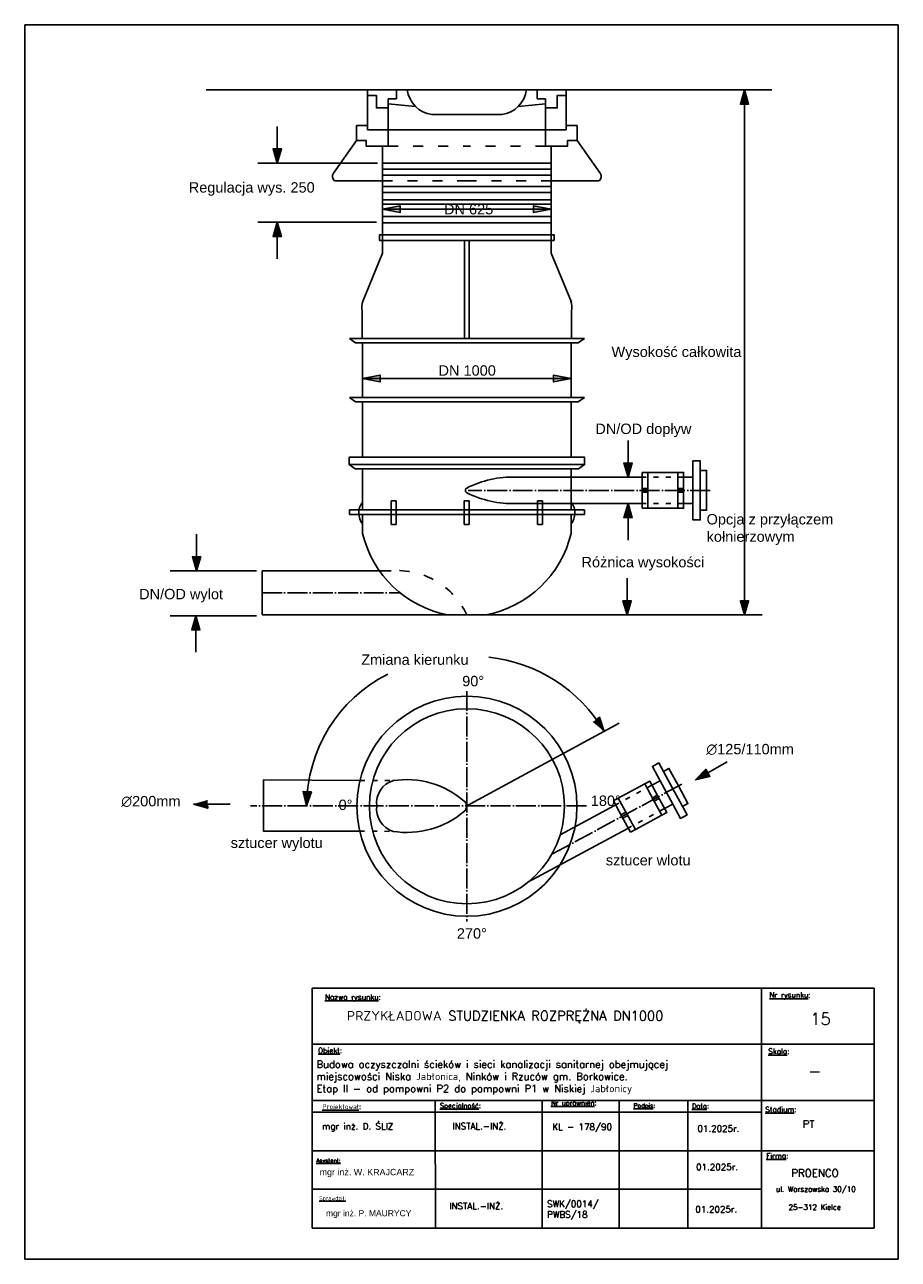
# Model space of a CAD drawing. Header units: millimetres. Extents: x 5659 to 8684, y 1431 to 2118.
# Tile 51 of 53: x 7916 to 8126, y 1435 to 1732. Entities that reach past the tile are written whole.
import ezdxf

# ---------------------------------------------------------------- set-up
doc = ezdxf.new("R2010")
doc.units = ezdxf.units.MM
doc.set_wipeout_variables(frame=1)
for name, pattern in [('ACAD_ISO03W100', [30, 12, -18]), ('ACAD_ISO04W100', [30, 24, -3, 0, -3]), ('GDE', [0])]:
    doc.linetypes.add(name, pattern=pattern)
for name, color, linetype, lineweight in [('1', 7, 'Continuous', 18), ('EDZPD_L_0', 3, 'GDE', 18), ('TABELKI', 7, 'Continuous', 25)]:
    doc.layers.add(name, color=color, linetype=linetype, lineweight=lineweight)
doc.styles.get("Standard").update_dxf_attribs({"font": 'arial.ttf'})

msp = doc.modelspace()

# ---------------------------------------------------------------- hatches: boundary and pattern name
h = msp.add_hatch(color=256)
h.dxf.hatch_style = 1
h.paths.add_polyline_path([(8088.99, 1716.235), (8088.99, 1712.849), (8089.988, 1712.812)])
h.paths.add_polyline_path([(8088.99, 1716.235), (8087.992, 1712.812), (8088.99, 1712.849)])
h = msp.add_hatch(color=256)
h.dxf.hatch_style = 1
h.paths.add_polyline_path([(7977.654, 1702.078), (7976.656, 1702.041), (7976.656, 1698.654)])
h.paths.add_polyline_path([(7976.656, 1702.041), (7975.658, 1702.078), (7976.656, 1698.654)])
h = msp.add_hatch(color=256)
h.dxf.hatch_style = 1
h.paths.add_polyline_path([(8006.212, 1688.395), (8001.954, 1687.566), (8006.212, 1687.566)])
h.paths.add_polyline_path([(8006.212, 1687.566), (8001.954, 1687.566), (8006.212, 1686.737)])
h = msp.add_hatch(color=256)
h.dxf.hatch_style = 1
h.paths.add_polyline_path([(8038.279, 1688.395), (8038.279, 1687.566), (8042.537, 1687.566)])
h.paths.add_polyline_path([(8042.537, 1687.566), (8038.279, 1687.566), (8038.279, 1686.737)])
h = msp.add_hatch(color=256)
h.dxf.hatch_style = 1
h.paths.add_polyline_path([(7976.656, 1684.395), (7976.656, 1681.008), (7977.654, 1680.971)])
h.paths.add_polyline_path([(7976.656, 1684.395), (7975.658, 1680.971), (7976.656, 1681.008)])
h = msp.add_hatch(color=256)
h.dxf.hatch_style = 1
h.paths.add_polyline_path([(8001.387, 1647.666), (7997.129, 1646.836), (8001.387, 1646.836)])
h.paths.add_polyline_path([(8001.387, 1646.836), (7997.129, 1646.836), (8001.387, 1646.007)])
h = msp.add_hatch(color=256)
h.dxf.hatch_style = 1
h.paths.add_polyline_path([(8043.104, 1647.666), (8043.104, 1646.836), (8047.362, 1646.836)])
h.paths.add_polyline_path([(8047.362, 1646.836), (8043.104, 1646.836), (8043.104, 1646.007)])
h = msp.add_hatch(color=256)
h.dxf.hatch_style = 1
h.paths.add_polyline_path([(8061.986, 1626.523), (8060.988, 1626.486), (8060.988, 1623.1)])
h.paths.add_polyline_path([(8060.988, 1626.486), (8059.99, 1626.523), (8060.988, 1623.1)])
h = msp.add_hatch(color=256)
h.dxf.hatch_style = 1
h.paths.add_polyline_path([(8060.988, 1616.739), (8060.988, 1613.353), (8061.986, 1613.316)])
h.paths.add_polyline_path([(8060.988, 1616.739), (8059.99, 1613.316), (8060.988, 1613.353)])
h = msp.add_hatch(color=256)
h.dxf.hatch_style = 1
h.paths.add_polyline_path([(7958.27, 1603.972), (7957.272, 1603.935), (7957.272, 1600.549)])
h.paths.add_polyline_path([(7957.272, 1603.935), (7956.274, 1603.972), (7957.272, 1600.549)])
h = msp.add_hatch(color=256)
h.dxf.hatch_style = 1
h.paths.add_polyline_path([(8061.769, 1593.379), (8060.772, 1593.342), (8060.772, 1589.956)])
h.paths.add_polyline_path([(8060.772, 1593.342), (8059.774, 1593.379), (8060.772, 1589.956)])
h = msp.add_hatch(color=256)
h.dxf.hatch_style = 1
h.paths.add_polyline_path([(8089.988, 1593.379), (8088.99, 1593.342), (8088.99, 1589.956)])
h.paths.add_polyline_path([(8088.99, 1593.342), (8087.992, 1593.379), (8088.99, 1589.956)])
h = msp.add_hatch(color=256)
h.dxf.hatch_style = 1
h.paths.add_polyline_path([(7957.099, 1589.765), (7957.099, 1586.378), (7958.097, 1586.342)])
h.paths.add_polyline_path([(7957.099, 1589.765), (7956.101, 1586.342), (7957.099, 1586.378)])
h = msp.add_hatch(color=256)
h.dxf.hatch_style = 1
h.paths.add_polyline_path([(8055.245, 1561.947), (8054.138, 1565.337), (8053.335, 1564.744)])
h.paths.add_polyline_path([(8053.335, 1564.744), (8052.49, 1564.212), (8055.245, 1561.947)])
h = msp.add_hatch(color=256)
h.dxf.hatch_style = 1
h.paths.add_polyline_path([(8077.196, 1550.285), (8080.665, 1551.111), (8080.139, 1551.96)])
h.paths.add_polyline_path([(8080.139, 1551.96), (8079.678, 1552.846), (8077.196, 1550.285)])
h = msp.add_hatch(color=256)
h.dxf.hatch_style = 1
h.paths.add_polyline_path([(7983.704, 1544.011), (7984.889, 1547.375), (7983.89, 1547.393)])
h.paths.add_polyline_path([(7983.89, 1547.393), (7982.896, 1547.485), (7983.704, 1544.011)])
h = msp.add_hatch(color=256)
h.dxf.hatch_style = 1
h.paths.add_polyline_path([(7956.529, 1544.455), (7959.953, 1543.457), (7959.916, 1544.455)])
h.paths.add_polyline_path([(7959.916, 1544.455), (7959.953, 1545.453), (7956.529, 1544.455)])

# ---------------------------------------------------------------- linework, layer by layer
for p, q in [((7915.961, 1731.938), (8125.961, 1731.938)), ((7915.961, 1434.938), (7915.961, 1731.938)), ((8125.961, 1731.938), (8125.961, 1434.938)), ((8005.315, 1714.091), (8003.334, 1714.091)), ((8003.334, 1714.091), (8003.334, 1711.776)), ((8005.315, 1716.235), (8005.315, 1714.091)), ((8039.176, 1716.235), (8039.176, 1714.091)), ((8039.176, 1714.091), (8041.157, 1714.091)), ((8041.157, 1714.091), (8041.157, 1711.776)), ((8022.255, 1544.011), (8058.848, 1563.906)), ((8125.961, 1434.938), (7915.961, 1434.938))]:
    msp.add_line(p, q)
for points in [[(8022.246, 1716.235), (7959.604, 1716.235)], [(7998.368, 1716.235), (7998.368, 1714.927), (8000.521, 1714.927), (8000.521, 1711.916), (8003.334, 1711.916)], [(7998.368, 1714.927), (7998.368, 1706.681)], [(8022.246, 1716.235), (8084.887, 1716.235)], [(8046.123, 1716.235), (8046.123, 1714.927), (8043.97, 1714.927), (8043.97, 1711.916), (8041.157, 1711.916)], [(8046.123, 1714.927), (8046.123, 1706.681)], [(8084.887, 1716.235), (8095.56, 1716.235)], [(8088.99, 1716.235), (8087.992, 1712.812), (8088.99, 1712.849)], [(8088.99, 1716.235), (8088.99, 1589.956)], [(8088.99, 1707.435), (8088.99, 1716.235)], [(8088.99, 1716.235), (8089.988, 1712.812), (8088.99, 1712.849)], [(8003.334, 1712.933), (8009.879, 1712.282)], [(8003.334, 1711.776), (8003.334, 1706.166)], [(8041.157, 1712.933), (8034.612, 1712.282)], [(8041.157, 1711.776), (8041.157, 1706.166)], [(8088.99, 1712.849), (8088.99, 1712.849)], [(8022.246, 1710.352), (8013.85, 1710.352)], [(8022.246, 1710.352), (8030.641, 1710.352)], [(7976.656, 1707.455), (7976.656, 1698.654)], [(8003.334, 1706.166), (8003.334, 1702.701), (7998.054, 1702.701), (7998.054, 1704.039), (7995.753, 1704.039), (7995.753, 1707.676), (7998.368, 1707.676)], [(7998.368, 1706.681), (8003.334, 1706.681)], [(8003.334, 1706.681), (8022.246, 1706.681)], [(8041.157, 1706.681), (8022.246, 1706.681)], [(8041.157, 1706.166), (8041.157, 1702.701), (8046.437, 1702.701), (8046.437, 1704.039), (8048.738, 1704.039), (8048.738, 1707.676), (8046.123, 1707.676)], [(8046.123, 1706.681), (8041.157, 1706.681)], [(7976.656, 1698.654), (7975.658, 1702.078), (7976.656, 1702.041)], [(7976.656, 1698.654), (7977.654, 1702.078), (7976.656, 1702.041)], [(7976.656, 1702.041), (7976.656, 1702.041)], [(7995.753, 1704.039), (7990.203, 1696.208)], [(8001.954, 1702.701), (8001.954, 1676.975)], [(8042.537, 1702.701), (8042.537, 1676.975)], [(8048.738, 1704.039), (8054.288, 1696.208)], [(8000.736, 1698.654), (7972.029, 1698.654)], [(8001.856, 1698.646), (8042.635, 1698.646)], [(8042.635, 1698.646), (8001.856, 1698.646)], [(8001.954, 1697.145), (8022.246, 1697.145)], [(8042.537, 1697.145), (8022.246, 1697.145)], [(7990.444, 1694.348), (8001.954, 1694.348)], [(8001.954, 1695.72), (8022.246, 1695.72)], [(8001.954, 1693.034), (8022.246, 1693.034)], [(8042.537, 1695.72), (8022.246, 1695.72)], [(8042.537, 1693.034), (8022.246, 1693.034)], [(8054.047, 1694.348), (8042.537, 1694.348)], [(8001.954, 1691.534), (8022.246, 1691.534)], [(8042.537, 1691.534), (8022.246, 1691.534)], [(8001.954, 1689.838), (8022.246, 1689.838)], [(8001.954, 1688.725), (8022.246, 1688.725)], [(8001.954, 1687.566), (8006.212, 1688.395), (8006.212, 1687.566)], [(8001.954, 1687.566), (8022.246, 1687.566)], [(8001.954, 1687.566), (8006.212, 1686.737), (8006.212, 1687.566)], [(8042.537, 1689.838), (8022.246, 1689.838)], [(8042.537, 1688.725), (8022.246, 1688.725)], [(8042.537, 1687.566), (8022.246, 1687.566)], [(8042.537, 1687.566), (8038.279, 1688.395), (8038.279, 1687.566)], [(8042.537, 1687.566), (8038.279, 1686.737), (8038.279, 1687.566)], [(8000.507, 1684.395), (7972.029, 1684.395)], [(7976.656, 1684.395), (7975.658, 1680.971), (7976.656, 1681.008)], [(7976.656, 1675.594), (7976.656, 1684.395)], [(7976.656, 1684.395), (7977.654, 1680.971), (7976.656, 1681.008)], [(8001.954, 1685.781), (8022.246, 1685.781)], [(8001.954, 1684.286), (8022.246, 1684.286)], [(8042.537, 1685.781), (8022.246, 1685.781)], [(8042.537, 1684.286), (8022.246, 1684.286)], [(8022.246, 1681.424), (8001.259, 1681.424), (8001.259, 1680.057), (8022.246, 1680.057)], [(8022.246, 1681.424), (8043.232, 1681.424), (8043.232, 1680.057), (8022.246, 1680.057)], [(7976.656, 1681.008), (7976.656, 1681.008)], [(8021.672, 1680.057), (8021.672, 1656.485)], [(8022.819, 1680.057), (8022.819, 1656.485)], [(8001.954, 1676.975), (7997.125, 1665.2)], [(8042.537, 1676.975), (8047.366, 1665.2)], [(7997.085, 1656.485), (7997.085, 1663.038)], [(8047.406, 1656.485), (8047.406, 1663.038)], [(8022.246, 1656.485), (7993.999, 1656.485)], [(7993.999, 1656.485), (7995.469, 1655.427)], [(7995.469, 1655.427), (8022.246, 1655.427)], [(7997.129, 1655.427), (7997.129, 1642.239)], [(8022.246, 1656.485), (8050.492, 1656.485)], [(8049.022, 1655.427), (8022.246, 1655.427)], [(8047.362, 1655.427), (8047.362, 1642.239)], [(8050.492, 1656.485), (8049.022, 1655.427)], [(7997.129, 1646.836), (8001.387, 1647.666), (8001.387, 1646.836)], [(7997.129, 1646.836), (8022.246, 1646.836)], [(7997.129, 1646.836), (8001.387, 1646.007), (8001.387, 1646.836)], [(8047.362, 1646.836), (8022.246, 1646.836)], [(8047.362, 1646.836), (8043.104, 1647.666), (8043.104, 1646.836)], [(8047.362, 1646.836), (8043.104, 1646.007), (8043.104, 1646.836)], [(8022.246, 1642.239), (7993.999, 1642.239)], [(7993.999, 1642.239), (7995.469, 1641.18)], [(7995.469, 1641.18), (8022.246, 1641.18)], [(7997.129, 1641.18), (7997.129, 1627.993)], [(8022.246, 1642.239), (8050.492, 1642.239)], [(8049.022, 1641.18), (8022.246, 1641.18)], [(8047.362, 1641.18), (8047.362, 1627.993)], [(8050.492, 1642.239), (8049.022, 1641.18)], [(8060.988, 1631.901), (8060.988, 1623.1)], [(8022.246, 1627.932), (7993.966, 1627.932), (7993.966, 1626.121), (8022.246, 1626.121)], [(8022.246, 1627.932), (8050.525, 1627.932), (8050.525, 1626.121), (8022.246, 1626.121)], [(7993.966, 1626.121), (7995.437, 1625.062)], [(8022.246, 1626.121), (7993.999, 1626.121), (7993.999, 1626.097)], [(7995.437, 1625.062), (8022.246, 1625.062)], [(7997.129, 1625.062), (7997.129, 1615.194)], [(8022.246, 1626.121), (8050.492, 1626.121), (8050.492, 1626.097)], [(8049.054, 1625.062), (8022.246, 1625.062)], [(8047.362, 1625.062), (8047.362, 1615.194)], [(8050.525, 1626.121), (8049.054, 1625.062)], [(8060.988, 1623.1), (8059.99, 1626.523), (8060.988, 1626.486)], [(8060.988, 1623.1), (8061.986, 1626.523), (8060.988, 1626.486)], [(8076.577, 1623.103), (8076.577, 1627.019), (8078.368, 1627.019), (8078.368, 1619.919)], [(8078.368, 1624.716), (8079.859, 1624.716), (8079.859, 1619.919)], [(8064.119, 1623.1), (8034.029, 1623.1)], [(8064.403, 1624.228), (8064.403, 1619.919)], [(8064.403, 1624.228), (8065.759, 1624.228), (8065.759, 1619.935), (8064.403, 1619.935)], [(8065.759, 1624.228), (8072.987, 1624.228), (8072.987, 1619.919)], [(8072.987, 1624.228), (8074.344, 1624.228), (8074.344, 1619.935), (8072.987, 1619.935)], [(8074.344, 1623.103), (8076.577, 1623.103), (8076.577, 1619.919)], [(8065.759, 1620.39), (8064.403, 1620.39)], [(8064.403, 1615.611), (8064.403, 1619.919)], [(8064.403, 1615.611), (8065.759, 1615.611), (8065.759, 1619.904), (8064.403, 1619.904)], [(8065.759, 1619.449), (8064.403, 1619.449)], [(8065.759, 1615.611), (8072.987, 1615.611), (8072.987, 1619.919)], [(8072.987, 1620.39), (8074.344, 1620.39)], [(8072.987, 1615.611), (8074.344, 1615.611), (8074.344, 1619.904), (8072.987, 1619.904)], [(8072.987, 1619.449), (8074.344, 1619.449)], [(8074.344, 1616.736), (8076.577, 1616.736), (8076.577, 1619.919)], [(8076.577, 1616.736), (8076.577, 1612.82), (8078.368, 1612.82), (8078.368, 1619.919)], [(8078.368, 1615.123), (8079.859, 1615.123), (8079.859, 1619.919)], [(8004.061, 1617.394), (8004.061, 1611.74)], [(8004.061, 1617.394), (8005.243, 1617.394), (8005.243, 1611.74), (8004.061, 1611.74)], [(8021.583, 1617.394), (8021.583, 1611.74)], [(8021.583, 1617.394), (8022.765, 1617.394), (8022.765, 1611.74), (8021.583, 1611.74)], [(8064.119, 1616.739), (8034.029, 1616.739)], [(8040.43, 1617.394), (8039.248, 1617.394), (8039.248, 1611.74), (8040.43, 1611.74)], [(8040.43, 1617.394), (8040.43, 1611.74)], [(8060.988, 1616.739), (8059.99, 1613.316), (8060.988, 1613.353)], [(8060.988, 1607.938), (8060.988, 1616.739)], [(8060.988, 1616.739), (8061.986, 1613.316), (8060.988, 1613.353)], [(8022.246, 1615.194), (7993.999, 1615.194), (7993.999, 1615.17)], [(7993.999, 1615.194), (7993.999, 1614.135)], [(7993.999, 1614.135), (8022.246, 1614.135)], [(7997.176, 1614.135), (7997.176, 1609.55)], [(8022.246, 1615.194), (8050.492, 1615.194), (8050.492, 1615.17)], [(8050.492, 1614.135), (8022.246, 1614.135)], [(8047.315, 1614.135), (8047.315, 1609.55)], [(8050.492, 1615.194), (8050.492, 1614.135)], [(7957.272, 1609.349), (7957.272, 1600.549)], [(7957.272, 1600.549), (7956.274, 1603.972), (7957.272, 1603.935)], [(7957.272, 1600.549), (7958.27, 1603.972), (7957.272, 1603.935)], [(7971.652, 1600.549), (7950.938, 1600.549)], [(8004.017, 1600.549), (7973.046, 1600.549)], [(7973.046, 1600.549), (7973.046, 1589.956)], [(8060.772, 1598.756), (8060.772, 1589.956)], [(8088.99, 1598.756), (8088.99, 1589.956)], [(8060.772, 1589.956), (8059.774, 1593.379), (8060.772, 1593.342)], [(8060.772, 1589.956), (8061.769, 1593.379), (8060.772, 1593.342)], [(8088.99, 1589.956), (8087.992, 1593.379), (8088.99, 1593.342)], [(8088.99, 1589.956), (8089.988, 1593.379), (8088.99, 1593.342)], [(8088.99, 1592.967), (8088.99, 1592.967)], [(7971.652, 1589.765), (7950.938, 1589.765)], [(7957.099, 1589.765), (7956.101, 1586.342), (7957.099, 1586.378)], [(7957.099, 1580.964), (7957.099, 1589.765)], [(7957.099, 1589.765), (7958.097, 1586.342), (7957.099, 1586.378)], [(8017.656, 1589.956), (7973.046, 1589.956)], [(8022.246, 1589.956), (8017.656, 1589.956)], [(8022.246, 1589.956), (8026.835, 1589.956)], [(8026.835, 1589.956), (8093.273, 1589.956)], [(8055.245, 1561.947), (8054.138, 1565.337), (8053.335, 1564.744)], [(8068.714, 1550.046), (8066.853, 1553.491), (8068.428, 1554.342), (8071.803, 1548.096)], [(8084.845, 1554.638), (8077.196, 1550.285)], [(8069.523, 1552.316), (8070.834, 1553.025), (8073.114, 1548.805)], [(8077.196, 1550.285), (8079.678, 1552.846), (8080.139, 1551.96)], [(8077.196, 1550.285), (8080.665, 1551.111), (8080.139, 1551.96)], [(7973.394, 1544.011), (7973.394, 1550.248), (7996.529, 1550.097)], [(7983.704, 1544.011), (7982.896, 1547.485), (7983.89, 1547.393)], [(7983.704, 1544.011), (7984.889, 1547.375), (7983.89, 1547.393)], [(8058.662, 1545.893), (8065.02, 1549.329), (8067.069, 1545.538)], [(8065.02, 1549.329), (8066.214, 1549.974), (8068.255, 1546.197), (8067.061, 1545.552)], [(8066.749, 1548.984), (8068.714, 1550.046), (8070.228, 1547.245)], [(8071.741, 1544.444), (8073.602, 1540.999), (8075.178, 1541.85), (8071.803, 1548.096)], [(8074.083, 1543.876), (8075.394, 1544.585), (8073.114, 1548.805)], [(7965.33, 1544.455), (7956.529, 1544.455)], [(7956.529, 1544.455), (7959.953, 1543.457), (7959.916, 1544.455)], [(8057.468, 1545.248), (8058.662, 1545.893), (8060.703, 1542.116), (8059.509, 1541.472)], [(8057.468, 1545.248), (8059.517, 1541.458)], [(8062.758, 1538.312), (8069.117, 1541.748), (8067.069, 1545.538)], [(8066.845, 1545.952), (8068.039, 1546.597)], [(8069.117, 1541.748), (8070.311, 1542.392), (8068.27, 1546.169), (8067.076, 1545.524)], [(8067.292, 1545.125), (8068.486, 1545.769)], [(8069.776, 1543.383), (8071.741, 1544.444), (8070.228, 1547.245)], [(7973.394, 1544.203), (7973.347, 1537.967), (7996.483, 1537.943)], [(8057.755, 1544.121), (8044.671, 1537.051)], [(8060.486, 1542.516), (8059.293, 1541.871)], [(8061.565, 1537.667), (8059.517, 1541.458)], [(8061.565, 1537.667), (8062.758, 1538.312), (8060.718, 1542.089), (8059.524, 1541.444)], [(8060.934, 1541.689), (8059.74, 1541.044)], [(8060.779, 1538.525), (8036.933, 1525.64)]]:
    msp.add_lwpolyline(points)
at = {"linetype": 'ACAD_ISO03W100', "ltscale": 0.2}
for points in [[(8003.334, 1702.701), (8022.246, 1702.701)], [(8041.157, 1702.701), (8022.246, 1702.701)], [(8001.954, 1694.348), (8022.246, 1694.348)], [(8042.537, 1694.348), (8022.246, 1694.348)]]:
    msp.add_lwpolyline(points, dxfattribs=at)
at = {"linetype": 'ACAD_ISO03W100', "ltscale": 0.1}
for points in [[(8064.119, 1623.1), (8074.344, 1623.1)], [(8064.119, 1616.739), (8074.344, 1616.739)], [(7996.529, 1550.097), (8004.485, 1550.097)], [(8057.755, 1544.121), (8066.751, 1548.981)], [(8060.779, 1538.525), (8069.774, 1543.385)], [(7996.483, 1537.943), (8004.439, 1537.883)]]:
    msp.add_lwpolyline(points, dxfattribs=at)
at = {"linetype": 'ACAD_ISO04W100', "ltscale": 0.2}
for points in [[(8080.768, 1619.919), (8022.55, 1619.919)], [(7973.046, 1595.252), (8006.223, 1595.252)], [(8022.255, 1571.64), (8022.255, 1516.206)], [(8073.915, 1549.237), (8042.639, 1532.338)], [(8051.026, 1544.011), (7970.235, 1544.011)]]:
    msp.add_lwpolyline(points, dxfattribs=at)
for radius in [26.457, 23.445]:
    msp.add_circle((8022.255, 1543.923), radius)
for centre, radius, start, end in [((8014.697, 1717.142), 6.843, 187.61356, 262.88725), ((8029.794, 1717.142), 6.843, 277.11275, 352.38644), ((7991.306, 1695.405), 1.364, 143.95938, 230.82286), ((8053.185, 1695.405), 1.364, 309.17714, 36.04062), ((8003.321, 1663.893), 6.294, 165.97228, 187.80465), ((8041.17, 1663.893), 6.294, 352.19535, 14.02772), ((8033.279, 1598.625), 24.486, 88.24333, 116.817), ((8022.514, 1619.919), 0.626, 116.81682, 243.18283), ((8033.279, 1641.214), 24.486, 243.183, 271.75667), ((8000.488, 1614.462), 4.223, 142.71495, 218.33733), ((8044.003, 1614.462), 4.223, 321.66267, 37.28505), ((8022.605, 1615.629), 26.146, 193.44428, 259.08927), ((8021.886, 1615.629), 26.146, 280.91073, 346.55572), ((8023.678, 1543.329), 36.648, 30.53178, 83.98336), ((8019.603, 1543.796), 35.899, 117.16292, 179.65653), ((8006.273, 1544.663), 5.721, 107.15761, 186.54479), ((8007.648, 1528.878), 21.454, 49.06292, 98.47817), ((8020.585, 1543.931), 1.608, 308.83822, 52.78295), ((8006.268, 1543.303), 5.721, 173.02265, 252.40983), ((8007.762, 1559.078), 21.454, 261.08927, 310.3567)]:
    msp.add_arc(centre, radius, start, end)
at = {"linetype": 'ACAD_ISO03W100', "ltscale": 0.2}
msp.add_arc((8005.594, 1582.282), 18.334, 24.7419, 94.93451, dxfattribs=at)
at = {"layer": 'EDZPD_L_0', "linetype": 'GDE'}
msp.add_line((8069.178, 1477.736), (8068.706, 1478.348), dxfattribs=at)
at = {"layer": 'TABELKI'}
msp.add_line((8052.613, 1471.283), (8120.124, 1471.283), dxfattribs=at)

# ---------------------------------------------------------------- texts
at = {"char_height": 2.5, "attachment_point": 1}
for s, insert in [('Regulacja wys. 250', (7955.392, 1694.049)), ('DN 625', (8016.751, 1688.798)), ('Wysokość całkowita', (8057.018, 1654.507)), ('DN 1000', (8015.434, 1650.007)), ('DN/OD dopływ', (8053.136, 1635.972)), ('Opcja z przyłączem kołnierzowym', (8079.879, 1614.214)), ('Różnica wysokości', (8049.808, 1603.9)), ('DN/OD wylot', (7943.455, 1596.217)), ('Zmiana kierunku', (7996.851, 1580.449)), ('90%%D', (8021.127, 1575.282)), ('0%%D', (7991.411, 1545.513)), ('180%%D', (8052.039, 1546.507)), ('sztucer wylotu', (7965.473, 1536.379)), ('sztucer wlotu', (8055.654, 1532.198)), ('270%%D', (8019.839, 1514.58))]:
    msp.add_mtext_dynamic_manual_height_columns(s, width=32.25764, gutter_width=12.5, heights=[0], dxfattribs=dict(at, insert=insert))
at = {"layer": '1', "char_height": 2.5, "attachment_point": 5}
for s, insert in [('{\\fMeiryo|b0|i0|c0|p34;∅}125/110mm', (8090.334, 1557.591)), ('{\\fMeiryo|b0|i0|c0|p34;∅}200mm', (7946.287, 1545.067))]:
    msp.add_mtext(s, dxfattribs=dict(at, insert=insert))

# ---------------------------------------------------------------- next in the draw order: wipeouts: each hides what was drawn before it
msp.add_wipeout([(7985.101, 1500.177), (8120.124, 1500.177), (8120.124, 1442.39), (7985.101, 1442.39)]).dxf.layer = 'TABELKI'

# ---------------------------------------------------------------- next in the draw order: linework, layer by layer
at = {"layer": 'TABELKI'}
msp.add_line((8052.613, 1471.283), (8120.124, 1471.283), dxfattribs=at)

# ---------------------------------------------------------------- next in the draw order: wipeouts: each hides what was drawn before it
msp.add_wipeout([(7985.101, 1500.177), (8120.124, 1500.177), (8120.124, 1442.39), (7985.101, 1442.39)]).dxf.layer = 'TABELKI'

# ---------------------------------------------------------------- next in the draw order: linework, layer by layer
for p, q in [((7985.101, 1500.177), (8120.124, 1500.177)), ((7985.101, 1442.39), (7985.101, 1500.177)), ((8093.118, 1500.177), (8093.118, 1442.39)), ((8120.124, 1500.177), (8120.124, 1442.39)), ((7985.101, 1486.664), (8120.124, 1486.664)), ((7985.101, 1473.15), (8120.124, 1473.15)), ((8014.669, 1473.15), (8014.672, 1442.39)), ((8040.385, 1473.307), (8040.388, 1442.39)), ((8058.842, 1473.15), (8058.845, 1442.39)), ((7985.101, 1470.313), (8093.118, 1470.313)), ((8075.356, 1472.994), (8075.359, 1442.39)), ((7985.101, 1461.048), (8120.124, 1461.048)), ((7985.109, 1451.783), (8093.127, 1451.783)), ((8120.124, 1442.39), (7985.101, 1442.39))]:
    msp.add_line(p, q, dxfattribs=at)

# ---------------------------------------------------------------- next in the draw order: texts
at = {"layer": 'TABELKI', "attachment_point": 1}
for s, insert, char_height, width in [('{\\Fsimplex.shx|c238;\\LNazwa rysunku\\l:}', (7988.135, 1498.656), 1.27764, 51.28511), ('{\\Fsimplex.shx|c238;\\LNr rysunku\\l:}', (8094.964, 1499.167), 1.27764, 51.28511), ('{\\Fsimplex.shx|c238;\\LObiekt\\l:}', (7986.469, 1485.788), 1.27764, 51.28511), ('{\\Fsimplex.shx|c238;\\LSkala\\l:}', (8094.709, 1485.615), 1.27764, 51.28511), ('{\\Fsimplex.shx|c238;\\LNr uprawnień\\l:}', (8042.455, 1473.15), 1.17936, 47.3401), ('{\\Fsimplex.shx|c238;\\LProjektował\\l:}', (7987.503, 1472.256), 1.17936, 47.3401), ('{\\Fsimplex|c238;\\LSpecjalność\\l:}', (8015.765, 1472.494), 1.17936, 47.3401), ('{\\Fsimplex.shx|c238;\\LPodpis\\l:}', (8062.294, 1472.447), 1.08108, 47.3401), ('{\\Fsimplex.shx|c238;\\LData\\l:}', (8076.349, 1472.418), 1.17936, 47.3401), ('{\\Fsimplex.shx|c238;\\LStadium\\l:}', (8093.971, 1471.623), 1.27764, 51.28511), ('{\\fsimplex.shx|b0|i0|c238|p0;\\LAsystent:}', (7986.033, 1459.187), 0.9828, 39.45009), ('{\\Fsimplex.shx|c238;\\LFirma\\l:}', (8094.182, 1460.493), 1.27764, 51.28511), ('{\\Fsimplex.shx|c238;ul. Warszawska 30/10}', (8096.534, 1452.449), 1.26126, 35.50508), ('{\\fsimplex.shx|b0|i0|c238|p0;\\LSprawdził:}', (7986.776, 1450.107), 0.9828, 39.45009), ('{\\Fsimplex.shx|c238;25-312 Kielce}', (8099.59, 1448.087), 1.26126, 35.50508)]:
    msp.add_mtext(s, dxfattribs=dict(at, insert=insert, char_height=char_height, width=width))
at = {"layer": 'TABELKI', "lineweight": 25, "attachment_point": 1}
for s, insert, char_height, width in [('{\\fsimplex.shx|b0|i0|c238|p0;PRZYKŁADOWA STUDZIENKA ROZPRĘŻNA DN1000}', (7993.422, 1494.677), 2.2932, 117.96163), ('{\\fsimplex.shx|b0|i0|c238|p0;15}', (8104.811, 1494.204), 2.8665, 71.01016), ('\\pt116.74;{\\Fsimplex|c238;Budowa oczyszczalni ścieków i sieci kanalizacji sanitarnej obejmującej \\Pmiejscowości Niska Jabłonica, Ninków i Rzuców gm. Borkowice. \\PEtap II - od pompowni P2 do pompowni P1 w Niskiej Jabłonicy}', (7986.106, 1482.727), 1.75135, 116.13409), ('{\\fsimplex.shx|b0|i0|c238|p0;-}', (8104.314, 1481.647), 2.8665, 71.01016), ('{\\Fsimplex.shx|c238;\\H0.6622x;mgr inż. D. ŚLIZ}', (7987.457, 1467.711), 2.31892, 82.57314), ('{\\Fsimplex.shx|c238;INSTAL.-INŻ.}', (8018.788, 1467.729), 1.53563, 107.34508), ('{\\Fsimplex.shx|c238;KL - 178/90}', (8042.796, 1467.576), 1.53563, 107.34508), ('{\\Fsimplex|c238;PT}', (8102.978, 1468.366), 1.8018, 71.01016), ('{\\fsimplex.shx|b0|i0|c238|p0;01.2025r.}', (8077.694, 1467.148), 1.53563, 107.34508), ('{\\H0.6622x;mgr inż. W. KRAJCARZ}', (7986.849, 1456.693), 2.31892, 82.57314), ('{\\fsimplex.shx|b0|i0|c238|p0;01.2025r.}', (8077.366, 1457.915), 1.53563, 107.34508), ('mgr inż. P. MAURYCY', (7988.391, 1446.763), 1.46092, 52.02108), ('{\\Fsimplex.shx|c238;INSTAL.-INŻ.}', (8018.022, 1448.51), 1.53563, 107.34508), ('{\\Fsimplex|c238;SWK/0014/\\PPWBS/18}', (8041.529, 1449.045), 1.53563, 107.34508), ('{\\fsimplex.shx|b0|i0|c238|p0;01.2025r.}', (8077.168, 1447.733), 1.53563, 107.34508)]:
    msp.add_mtext(s, dxfattribs=dict(at, insert=insert, char_height=char_height, width=width))
at = {"layer": 'TABELKI', "lineweight": 30, "insert": (8100.224, 1456.597), "char_height": 1.8018, "width": 71.01016, "attachment_point": 1}
msp.add_mtext('{\\Fsimplex.shx|c238;PROENCO}', dxfattribs=at)

doc.saveas('drawing.dxf')
